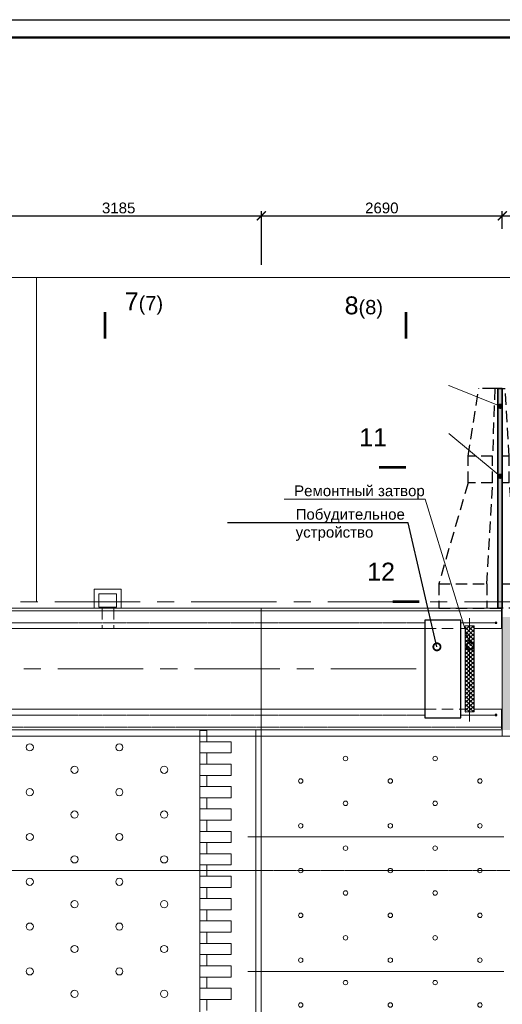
# Model space of a CAD drawing. Header units: millimetres. Extents: x -103517 to 366304, y 155051 to 387784.
# Tile 10 of 15: x 96977 to 110446, y 360316 to 387784. Entities that reach past the tile are written whole.
import ezdxf
from ezdxf import colors
from ezdxf.entities.mleader import LeaderData, LeaderLine
from ezdxf.enums import TextEntityAlignment as Align
from ezdxf.math import Vec2, Vec3

# ---------------------------------------------------------------- set-up
doc = ezdxf.new("R2010")
doc.units = ezdxf.units.MM
doc.header["$LTSCALE"] = 5
for name, pattern in [('CENTER', [50.8, 31.75, -6.35, 6.35, -6.35]), ('HIDDEN', [9.525, 6.35, -3.175]), ('осевая', [50.8, 31.75, -6.35, 6.35, -6.35]), ('фантом', [63.5, 31.75, -6.35, 6.35, -6.35, 6.35, -6.35])]:
    doc.linetypes.add(name, pattern=pattern)
for name, color, linetype, lineweight in [('Бетон', 7, 'Continuous', 35), ('бетон_35', 7, 'Continuous', 35), ('Металл', 1, 'Continuous', 30), ('Отдел_Бетон основной', 7, 'Continuous', 35), ('Отдел_Выноски(стрелка)', 7, 'Continuous', 15), ('Отдел_Выноски(точка)', 7, 'Continuous', 15), ('Отдел_Оси', 1, 'осевая', 15), ('Отдел_Разрезы. Сечения. Узлы', 7, 'Continuous', 15), ('текст', 7, 'Continuous', 25)]:
    doc.layers.add(name, color=color, linetype=linetype, lineweight=lineweight)
for name, color, linetype in [('Оси', 1, 'осевая'), ('Размеры', 7, 'Continuous'), ('штамп(текст)', 7, 'Continuous')]:
    doc.layers.add(name, color=color, linetype=linetype)
doc.styles.add('arial', font='arial.ttf')
doc.styles.get("Standard").update_dxf_attribs({"font": 'arial.ttf'})
doc.styles.add('аrial', font='arial.ttf')
doc.styles.add('ариал 0.9', font='arial.ttf', dxfattribs={"width": 0.9})
doc.linetypes.add('ограждение1', pattern='A,6.35,-2.54,[133,ltypeshp.shx,S=2.54,R=0,X=-2.54,Y=0],-2.54,25.4', length=36.83)
doc.dimstyles.new('400', dxfattribs={"dimscale": 100, "dimtxt": 3, "dimasz": 2.5, "dimexe": 1.25, "dimexo": 0.625, "dimtad": 1, "dimdec": 0, "dimlfac": 4, "dimtxsty": 'arial', "dimblk": 'ARCHTICK', "dimcen": 2.5, "dimadec": 0, "dimazin": 0, "dimtfac": 1, "dimtdec": 0, "dimtmove": 1, "dimatfit": 3, "dimldrblk": 'ARCHTICK', "dimfxl": 1, "dimtfill": 1, "dimarcsym": 0})

# ---------------------------------------------------------------- blocks, each defined once
blk = doc.blocks.new('_ArchTick')
at = {"color": 0, "linetype": 'ByBlock', "const_width": 0.15}
blk.add_lwpolyline([(-0.5, -0.5), (0.5, 0.5)], dxfattribs=at)
blk = doc.blocks.new('*D93')
at = {"layer": 'Defpoints', "color": 0, "transparency": 16777216}
for p in [(103721, 382315), (95758, 380906), (103721, 380887)]:
    blk.add_point(p, dxfattribs=at)
at = {"layer": 'Размеры', "color": 0, "lineweight": -2, "transparency": 16777216}
for p, q in [((95758, 380969), (95758, 382440)), ((103721, 380949), (103721, 382440)), ((95758, 382315), (103721, 382315))]:
    blk.add_line(p, q, dxfattribs=at)
at = {"layer": 'Размеры', "color": 0, "lineweight": -2, "transparency": 16777216, "xscale": 250, "yscale": 250, "zscale": 250, "rotation": 180}
blk.add_blockref('_ArchTick', (95758, 382315), dxfattribs=at)
at = {"layer": 'Размеры', "color": 0, "lineweight": -2, "transparency": 16777216, "xscale": 250, "yscale": 250, "zscale": 250}
blk.add_blockref('_ArchTick', (103721, 382315), dxfattribs=at)
at = {"layer": 'Размеры', "color": 0, "transparency": 16777216, "insert": (99739, 382530), "char_height": 300, "attachment_point": 5, "style": 'arial', "bg_fill": 3, "box_fill_scale": 1.1, "bg_fill_color": 256, "bg_fill_true_color": 13158600, "bg_fill_transparency": 0}
blk.add_mtext('3185', dxfattribs=at)
blk = doc.blocks.new('*D89')
at = {"layer": 'Defpoints', "color": 0, "transparency": 16777216}
for p in [(116883, 382315), (110446, 381890), (116883, 380590)]:
    blk.add_point(p, dxfattribs=at)
at = {"layer": 'Размеры', "color": 0, "lineweight": -2, "transparency": 16777216}
for p, q in [((110446, 381952), (110446, 382440)), ((116883, 380652), (116883, 382440)), ((110446, 382315), (116883, 382315))]:
    blk.add_line(p, q, dxfattribs=at)
at = {"layer": 'Размеры', "color": 0, "lineweight": -2, "transparency": 16777216, "xscale": 250, "yscale": 250, "zscale": 250, "rotation": 180}
blk.add_blockref('_ArchTick', (110446, 382315), dxfattribs=at)
at = {"layer": 'Размеры', "color": 0, "lineweight": -2, "transparency": 16777216, "xscale": 250, "yscale": 250, "zscale": 250}
blk.add_blockref('_ArchTick', (116883, 382315), dxfattribs=at)
at = {"layer": 'Размеры', "color": 0, "transparency": 16777216, "insert": (113664, 382530), "char_height": 300, "attachment_point": 5, "style": 'arial', "bg_fill": 3, "box_fill_scale": 1.1, "bg_fill_color": 256, "bg_fill_true_color": 13158600, "bg_fill_transparency": 0}
blk.add_mtext('2575', dxfattribs=at)
blk = doc.blocks.new('_DotSmall')
at = {"color": 0, "linetype": 'ByBlock', "const_width": 0.5}
blk.add_lwpolyline([(-0.0625, 0, 1), (0.0625, 0, 1)], format="xyb", close=True, dxfattribs=at)
blk = doc.blocks.new('*D82')
at = {"layer": 'Defpoints', "color": 0, "transparency": 16777216}
for p in [(110446, 382315), (110446, 381890), (103721, 380887)]:
    blk.add_point(p, dxfattribs=at)
at = {"layer": 'Размеры', "color": 0, "lineweight": -2, "transparency": 16777216}
for p, q in [((103721, 380949), (103721, 382440)), ((110446, 381952), (110446, 382440)), ((103721, 382315), (110446, 382315))]:
    blk.add_line(p, q, dxfattribs=at)
at = {"layer": 'Размеры', "color": 0, "lineweight": -2, "transparency": 16777216, "xscale": 250, "yscale": 250, "zscale": 250, "rotation": 180}
blk.add_blockref('_ArchTick', (103721, 382315), dxfattribs=at)
at = {"layer": 'Размеры', "color": 0, "lineweight": -2, "transparency": 16777216, "xscale": 250, "yscale": 250, "zscale": 250}
blk.add_blockref('_ArchTick', (110446, 382315), dxfattribs=at)
at = {"layer": 'Размеры', "color": 0, "transparency": 16777216, "insert": (107083, 382530), "char_height": 300, "attachment_point": 5, "style": 'arial', "bg_fill": 3, "box_fill_scale": 1.1, "bg_fill_color": 256, "bg_fill_true_color": 13158600, "bg_fill_transparency": 0}
blk.add_mtext('2690', dxfattribs=at)
blk = doc.blocks.new('*U81')
at = {"lineweight": 30}
blk.add_hatch(color=254, dxfattribs=at).paths.add_polyline_path([(-2838, -638), (-2838, -513), (3288, -513), (3288, -638)])
at = {"linetype": 'HIDDEN', "lineweight": 25, "ltscale": 10}
for p, q in [((-2163, 1138), (-2838, 1138)), ((-2838, 1138), (-2838, -513)), ((-2163, 1138), (-2163, -205)), ((650, 319), (-2163, 1138)), ((650, -366), (650, 319)), ((650, 319), (1400, 319)), ((1400, -366), (1400, 319)), ((1400, 319), (3288, 15)), ((3288, -401), (3288, 15)), ((-2163, -205), (-2838, -205)), ((-2163, -205), (650, -366)), ((650, -366), (1401, -366)), ((3288, -425), (1401, -366)), ((3288, -513), (3288, -401)), ((-2838, -1138), (-2838, -638)), ((-2163, -638), (-2163, -1138)), ((650, -831), (650, -638)), ((1400, -831), (1400, -638)), ((1400, -831), (3288, -716)), ((3288, -638), (3288, -716)), ((-2163, -1138), (650, -831)), ((650, -831), (1400, -831)), ((-2163, -1138), (-2838, -1138))]:
    blk.add_line(p, q, dxfattribs=at)
at = {"layer": 'Бетон', "color": 7}
for p, q in [((-2838, -513), (3288, -513)), ((3288, -513), (3288, -638)), ((-2163, -638), (-2838, -638)), ((-2163, -638), (650, -638)), ((650, -638), (3288, -638))]:
    blk.add_line(p, q, dxfattribs=at)
at = {"layer": 'бетон_35'}
blk.add_line((-2838, -638), (-2838, -513), dxfattribs=at)
blk = doc.blocks.new('*U76')
at = {"color": 0, "linetype": 'ByBlock', "lineweight": -2, "transparency": 16777216}
blk.add_blockref('*U81', (0, 0), dxfattribs=at)
blk = doc.blocks.new('_Dot')
at = {"color": 0, "linetype": 'ByBlock', "lineweight": -2}
blk.add_line((-0.5, 0), (-1, 0), dxfattribs=at)
at = {"color": 0, "linetype": 'ByBlock', "const_width": 0.5}
blk.add_lwpolyline([(-0.25, 0, 1), (0.25, 0, 1)], format="xyb", close=True, dxfattribs=at)
blk = doc.blocks.new('*U115')
blk.add_lwpolyline([(5, -5), (-1256, -5), (-1256, 589), (5, 589)], close=True)
at = {"lineweight": 50}
blk.add_lwpolyline([(0, 0), (-1236, 0), (-1236, 584), (0, 584)], close=True, dxfattribs=at)
at = {"style": 'arial'}
blk.add_attdef('ФОРМАТ', (-36, -3.63), '', height=2.5, dxfattribs=at)
at = {"layer": 'штамп(текст)', "style": 'arial', "flags": 4}
for tag, height, p in [('Номер', 5, (-60.62, 47.59)), ('Стадия', 3.5, (-42.7, 18.69)), ('Лист', 3.5, (-27.97, 18.69)), ('Листов', 3.5, (-9.45, 18.69)), ('Отдел', 1.8, (-23.21, 1.04)), ('Год', 1.8, (-6.88, 1.05))]:
    blk.add_attdef(tag, text='', height=height, dxfattribs=at).set_placement(p, align=Align.CENTER)
at = {"layer": 'штамп(текст)', "lineweight": 30, "flags": 104}
blk.add_attdef('Объект', text='', height=3.5, dxfattribs=at).set_placement((-60.79, 39.49), align=Align.TOP_CENTER)
at = {"layer": 'штамп(текст)', "style": 'arial', "flags": 4}
for tag, p in [('Разраб', (-164.12, 26.34)), ('Пров', (-164.12, 21.4)), ('Утвердил1', (-184.87, 11.1)), ('Нач.отд', (-164.12, 10.85)), ('Нк', (-164.12, 6.4)), ('Утвердил', (-184.87, 0.96)), ('ФИО_утв', (-164.12, 1.09))]:
    blk.add_attdef(tag, p, '', height=2.5, dxfattribs=at)
at = {"layer": 'штамп(текст)', "lineweight": 30, "flags": 104}
for tag, p in [('Комплект', (-84.04, 22.95)), ('НазваниеЛиста', (-84.91, 8.24))]:
    blk.add_attdef(tag, text='', height=3.5, dxfattribs=at).set_placement(p, align=Align.MIDDLE_CENTER)

msp = doc.modelspace()

# ---------------------------------------------------------------- hatches: boundary and pattern name
at = {"lineweight": 30}
h = msp.add_hatch(color=254, dxfattribs=at)
h.dxf.hatch_style = 1
edge = h.paths.add_edge_path()
edge.add_line((110445.6, 377496.5), (110320.6, 377496.5))
edge.add_line((110320.6, 377496.5), (110320.6, 371371.5))
edge.add_line((110320.6, 371371.5), (110445.6, 371371.5))
edge.add_line((110445.6, 371371.5), (110445.6, 372046.5))
edge.add_line((110445.6, 372046.5), (110445.6, 374859))
edge.add_line((110445.6, 374859), (110445.6, 377046.5))
edge = h.paths.add_edge_path(flags=16)
edge.add_arc((110376, 373666.3), 18.8, 0, 360)
h = msp.add_hatch(color=254, dxfattribs=at)
h.dxf.hatch_style = 1
h.paths.add_polyline_path([(117184.9, 369582.1), (118396.5, 369582.1), (118396.5, 368982.1), (117184.9, 368982.1)], flags=16)
h.paths.add_polyline_path([(123320.6, 371121.4), (123320.6, 367971.5), (110445.6, 367971.4), (110445.6, 371121.4)])
at = {"ltscale": 100}
h = msp.add_hatch(dxfattribs=at)
h.set_pattern_fill('ANSI37', color=1, scale=25, angle=90)
h.set_pattern_definition([(135, (-24185.86, 268921.744), (-56.1266, -56.1266), []), (225, (-24185.86, 268921.744), (56.1266, -56.1266), [])])
h.paths.add_polyline_path([(109409.4, 369671.5), (109409.4, 368471.5), (109659.4, 368471.5), (109659.4, 369671.5)])
h.paths.add_polyline_path([(109409.4, 370871.5), (109409.4, 370417.6), (109516.5, 370328.7, -1), (109554.9, 370296.8, -1), (109516.5, 370328.7), (109409.4, 370417.6), (109409.4, 369671.5), (109659.4, 369671.5), (109659.4, 370871.5)])

# ---------------------------------------------------------------- linework, layer by layer
at = {"lineweight": 15}
for q in [(102358.1, 371371.5), (99058.1, 371371.5)]:
    msp.add_line((95758.1, 371371.5), q, dxfattribs=at)
at = {"linetype": 'HIDDEN', "lineweight": 15, "ltscale": 10}
for p, q in [((110945.6, 371371.5), (108670.6, 371371.5)), ((110445.6, 371371.5), (110445.6, 371071.5))]:
    msp.add_line(p, q, dxfattribs=at)
at = {"lineweight": 20}
msp.add_lwpolyline([(97442.9, 371544.6), (97442.9, 380589.6)], dxfattribs=at)
at = {"layer": 'Бетон', "lineweight": 20}
for p, q in [((99058.1, 371896.5), (99808.1, 371896.5)), ((99058.1, 371896.5), (99058.1, 371371.5)), ((99808.1, 371896.5), (99808.1, 371371.5)), ((95178.1, 371371.5), (110320.6, 371371.5)), ((103720.6, 345609), (103720.6, 371371.5)), ((110445.6, 367796.5), (110445.6, 371371.5)), ((95177.2, 371296.5), (110444.7, 371296.5)), ((109409.4, 370871.5), (109409.4, 368471.5)), ((109409.4, 370871.5), (109659.4, 370871.5)), ((109659.4, 370871.5), (109659.4, 368471.5)), ((95178.1, 370796.5), (108284.4, 370796.5)), ((109284.4, 370796.5), (109409.4, 370796.5)), ((109659.4, 370796.5), (110445.6, 370796.5)), ((95178.1, 368546.5), (108284.4, 368546.5)), ((109284.4, 368546.5), (109409.4, 368546.5)), ((109409.4, 368471.5), (109659.4, 368471.5)), ((110445.6, 368546.5), (109659.4, 368546.5)), ((95758.1, 367971.5), (110445.6, 367971.4)), ((108658.1, 367971.5), (95758.1, 367971.5)), ((102008.1, 345734), (102008.1, 367971.5)), ((102195.6, 367952.7), (102008.1, 367952.7)), ((102195.6, 367640.2), (102195.6, 367952.7)), ((103570.6, 345734), (103570.6, 367971.5)), ((102195.6, 367015.2), (102195.6, 367327.7)), ((102195.6, 366390.2), (102195.6, 366702.7)), ((102195.6, 365765.2), (102195.6, 366077.7)), ((102195.6, 365140.2), (102195.6, 365452.7)), ((102195.6, 364515.2), (102195.6, 364827.7)), ((110445.6, 364984), (103720.6, 364984)), ((95758.1, 364046.5), (102008.1, 364046.5)), ((102195.6, 363890.2), (102195.6, 364202.7)), ((102195.6, 363265.2), (102195.6, 363577.7)), ((102195.6, 362640.2), (102195.6, 362952.7)), ((102195.6, 362015.2), (102195.6, 362327.7)), ((102195.6, 361390.2), (102195.6, 361702.7)), ((110445.6, 361234), (103720.6, 361234)), ((102195.6, 360765.2), (102195.6, 361077.7)), ((102195.6, 360140.2), (102195.6, 360452.7))]:
    msp.add_line(p, q, dxfattribs=at)
at = {"layer": 'Бетон', "color": 7, "linetype": 'HIDDEN', "lineweight": 20, "ltscale": 10}
for p, q in [((99283.1, 371371.5), (99283.1, 370796.5)), ((99606.9, 371371.5), (99606.9, 370796.5))]:
    msp.add_line(p, q, dxfattribs=at)
at = {"layer": 'Бетон', "linetype": 'HIDDEN', "lineweight": 20, "ltscale": 10}
for p, q in [((108284.4, 370796.5), (109120.6, 370796.5)), ((108284.4, 368546.5), (109284.4, 368546.5))]:
    msp.add_line(p, q, dxfattribs=at)
at = {"layer": 'Бетон', "color": 7, "lineweight": 20}
msp.add_line((95758.1, 367796.5), (123320.6, 367796.5), dxfattribs=at)
at = {"layer": 'Бетон', "lineweight": 20}
for points in [[(99183.1, 371771.5), (99683.1, 371771.5), (99683.1, 371396.5), (99183.1, 371396.5)], [(102008.1, 367327.7), (102008.1, 367640.2), (102883.1, 367640.2), (102883.1, 367327.7)], [(102008.1, 366702.7), (102008.1, 367015.2), (102883.1, 367015.2), (102883.1, 366702.7)], [(102008.1, 366077.7), (102008.1, 366390.2), (102883.1, 366390.2), (102883.1, 366077.7)], [(102008.1, 365452.7), (102008.1, 365765.2), (102883.1, 365765.2), (102883.1, 365452.7)], [(102008.1, 364827.7), (102008.1, 365140.2), (102883.1, 365140.2), (102883.1, 364827.7)], [(102008.1, 364202.7), (102008.1, 364515.2), (102883.1, 364515.2), (102883.1, 364202.7)], [(102008.1, 363577.7), (102008.1, 363890.2), (102883.1, 363890.2), (102883.1, 363577.7)], [(102008.1, 362952.7), (102008.1, 363265.2), (102883.1, 363265.2), (102883.1, 362952.7)], [(102008.1, 362327.7), (102008.1, 362640.2), (102883.1, 362640.2), (102883.1, 362327.7)], [(102008.1, 361702.7), (102008.1, 362015.2), (102883.1, 362015.2), (102883.1, 361702.7)], [(102008.1, 361077.7), (102008.1, 361390.2), (102883.1, 361390.2), (102883.1, 361077.7)], [(102008.1, 360452.7), (102008.1, 360765.2), (102883.1, 360765.2), (102883.1, 360452.7)]]:
    msp.add_lwpolyline(points, close=True, dxfattribs=at)
at = {"layer": 'Бетон', "lineweight": 15}
for centre, radius in [((97258.1, 367484), 100), ((99758.1, 367484), 100), ((106070.6, 367171.5), 62.5), ((108570.6, 367171.5), 62.5), ((98508.1, 366859), 100), ((101008.1, 366859), 100), ((104820.6, 366546.5), 62.5), ((107320.6, 366546.5), 62.5), ((109820.6, 366546.5), 62.5), ((97258.1, 366234), 100), ((99758.1, 366234), 100), ((106070.6, 365921.5), 62.5), ((108570.6, 365921.5), 62.5), ((98508.1, 365609), 100), ((101008.1, 365609), 100), ((104820.6, 365296.5), 62.5), ((107320.6, 365296.5), 62.5), ((109820.6, 365296.5), 62.5), ((97258.1, 364984), 100), ((99758.1, 364984), 100), ((106070.6, 364671.5), 62.5), ((108570.6, 364671.5), 62.5), ((98508.1, 364359), 100), ((101008.1, 364359), 100), ((104820.6, 364046.5), 62.5), ((107320.6, 364046.5), 62.5), ((109820.6, 364046.5), 62.5), ((97258.1, 363734), 100), ((99758.1, 363734), 100), ((106070.6, 363421.5), 62.5), ((108570.6, 363421.5), 62.5), ((98508.1, 363109), 100), ((101008.1, 363109), 100), ((104820.6, 362796.5), 62.5), ((107320.6, 362796.5), 62.5), ((109820.6, 362796.5), 62.5), ((97258.1, 362484), 100), ((99758.1, 362484), 100), ((106070.6, 362171.5), 62.5), ((108570.6, 362171.5), 62.5), ((98508.1, 361859), 100), ((101008.1, 361859), 100), ((104820.6, 361546.5), 62.5), ((107320.6, 361546.5), 62.5), ((109820.6, 361546.5), 62.5), ((97258.1, 361234), 100), ((99758.1, 361234), 100), ((106070.6, 360921.5), 62.5), ((108570.6, 360921.5), 62.5), ((98508.1, 360609), 100), ((101008.1, 360609), 100), ((104820.6, 360296.5), 62.5), ((107320.6, 360296.5), 62.5), ((109820.6, 360296.5), 62.5)]:
    msp.add_circle(centre, radius, dxfattribs=at)
at = {"layer": 'Металл', "linetype": 'ограждение1', "lineweight": 15, "ltscale": 2}
for p, q in [((110420.6, 370796.5), (110420.6, 371346.5)), ((110420.6, 367996.5), (110420.6, 368546.5))]:
    msp.add_line(p, q, dxfattribs=at)
at = {"layer": 'Металл', "lineweight": 30}
for points in [[(108284.4, 368309), (109284.4, 368309), (109284.4, 371034), (108284.4, 371034)], [(110245.6, 370959), (110245.6, 370946.5), (110295.6, 370946.5), (110295.6, 370971.5), (110245.6, 370971.5)], [(110245.6, 368384), (110245.6, 368371.5), (110295.6, 368371.5), (110295.6, 368396.5), (110245.6, 368396.5)]]:
    msp.add_lwpolyline(points, close=True, dxfattribs=at)
at = {"layer": 'Оси', "lineweight": 15, "ltscale": 5}
msp.add_line((109534.4, 368208.2), (109534.4, 371091.7), dxfattribs=at)
at = {"layer": 'Оси', "linetype": 'осевая', "lineweight": 15, "ltscale": 0.1}
for p, q in [((95178.1, 370959), (108284.4, 370959)), ((95178.1, 368384), (108284.4, 368384)), ((95758.1, 368046.5), (110420.6, 368046.5)), ((127007.8, 364046.5), (78135.8, 364046.5))]:
    msp.add_line(p, q, dxfattribs=at)
at = {"layer": 'Оси', "linetype": 'фантом', "lineweight": 15, "ltscale": 10}
for p, q in [((109284.4, 370959), (110245.6, 370959)), ((109284.4, 368384), (110245.6, 368384))]:
    msp.add_line(p, q, dxfattribs=at)
at = {"layer": 'Отдел_Бетон основной', "lineweight": 20}
msp.add_line((110445.6, 371371.5), (110320.6, 371371.5), dxfattribs=at)
at = {"layer": 'Отдел_Оси', "color": 1, "linetype": 'CENTER', "ltscale": 15}
for p, q in [((127007.8, 371546.5), (78135.6, 371546.5)), ((107161.9, 371371.5), (87110.4, 371371.5)), ((82803, 369671.5), (108408.1, 369671.5)), ((127007.8, 367796.5), (78135.8, 367796.5)), ((103347.6, 364984), (110720.6, 364984)), ((103347.6, 361234), (110720.6, 361234))]:
    msp.add_line(p, q, dxfattribs=at)
at = {"layer": 'Отдел_Разрезы. Сечения. Узлы'}
for points in [[(107756.9, 375296.7, 75, 75, 0), (107006.9, 375296.6, 75, 75, 0), (107256.9, 375296.6, 0, 100, 0), (107256.9, 375796.6, 0, 0, 0), (107256.8, 376546.6, 0, 0, 0)], [(108131.9, 371546.5, 75, 75, 0), (107381.9, 371546.4, 75, 75, 0), (107631.9, 371546.4, 0, 100, 0), (107631.9, 372046.4, 0, 0, 0), (107631.8, 372796.4, 0, 0, 0)]]:
    msp.add_lwpolyline(points, format="xyseb", dxfattribs=at)
at = {"layer": 'текст'}
for points in [[(99356.2, 378880.8, 75, 75, 0), (99356.8, 379630.8, 75, 75, 0), (99356.6, 379380.8, 0, 100, 0), (99856.6, 379380.5, 0, 0, 0), (100606.6, 379379.9, 0, 0, 0)], [(107754.5, 378880.8, 75, 75, 0), (107754, 379630.8, 75, 75, 0), (107754.2, 379380.8, 0, 100, 0), (107254.2, 379380.5, 0, 0, 0), (106504.2, 379379.9, 0, 0, 0)]]:
    msp.add_lwpolyline(points, format="xyseb", dxfattribs=at)

# ---------------------------------------------------------------- block references
at = {"rotation": 90}
msp.add_blockref('*U76', (109808.1, 374209), dxfattribs=at)

# ---------------------------------------------------------------- texts
at = {"char_height": 500, "style": 'аrial'}
for s, insert, attachment_point in [('7{\\H0.8x;(7)}', (99908.4, 380173.4), 1), ('8{\\H0.8x;(8)}', (107116.6, 380064.5), 3)]:
    msp.add_mtext_dynamic_manual_height_columns(s, width=3148.469, gutter_width=12.5, heights=[0], dxfattribs=dict(at, insert=insert, attachment_point=attachment_point))
at = {"layer": 'Отдел_Разрезы. Сечения. Узлы', "style": 'ариал 0.9'}
for s, p in [('11', (106451.5, 375886, 1507.3)), ('12', (106674, 372135.8, 1507.3))]:
    msp.add_text(s, height=500, dxfattribs=at).set_placement(p)

# ---------------------------------------------------------------- dimensions: what is measured, and where the dimension line sits
at = {"layer": 'Размеры'}
dim = msp.add_linear_dim(base=(103720.6, 382314.5), p1=(95758.1, 380906), p2=(103720.6, 380886.8), dimstyle='400', override={"dimlfac": 0.4}, dxfattribs=at)
dim.commit()
dim.dimension.update_dxf_attribs({"geometry": '*D93', "text_midpoint": (99739.4, 382530.3)})
dim = msp.add_linear_dim(base=(116883.1, 382314.5), p1=(110445.6, 381889.8), p2=(116883.1, 380589.6), angle=180, dimstyle='400', override={"dimlfac": 0.4}, dxfattribs=at)
dim.commit()
dim.dimension.update_dxf_attribs({"geometry": '*D89', "text_midpoint": (113664.4, 382530.2)})

# ---------------------------------------------------------------- leaders
at = {"layer": 'Отдел_Выноски(стрелка)'}
ml = msp.add_multileader_mtext('Standard', dxfattribs=at)
ml.set_content('Побудительное устройство', color=256, style='arial')
ml.set_leader_properties()
ml.set_arrow_properties(name='DOTSMALL')
ml.build(insert=Vec2(0, 0))
ml.multileader.update_dxf_attribs({"text_left_attachment_type": 6, "text_right_attachment_type": 6, "dogleg_length": 3841.7, "arrow_head_size": 400})
ctx = ml.context
ctx.base_point, ctx.char_height, ctx.arrow_head_size, ctx.plane_origin = Vec3(104676.3, 373746.9), 300, 400, Vec3(102719, 377043.6)
ctx.left_attachment, ctx.right_attachment = 6, 6
notes = []
notes.append((ctx, [(1, (1, 1, 0), (107814.9, 373746.9), (-1, 0), 136.6, [(0, [(108620.5, 370288.7)], 0, [])])]))
ctx.mtext.insert, ctx.mtext.width, ctx.mtext.flow_direction = Vec3(104678.3, 374135.1), 4849.378, 5
at = {"layer": 'Отдел_Выноски(точка)'}
ml = msp.add_multileader_mtext('Standard', dxfattribs=at)
ml.set_content('', color=256, style='arial')
ml.set_leader_properties(color=256, linetype='ByLayer', lineweight=-1)
ml.set_arrow_properties(name='DOT')
ml.build(insert=Vec2(0, 0))
ml.multileader.update_dxf_attribs({"text_left_attachment_type": 6, "text_right_attachment_type": 6, "arrow_head_size": 150})
ctx = ml.context
ctx.base_point, ctx.char_height, ctx.arrow_head_size, ctx.plane_origin, ctx.plane_x_axis, ctx.plane_y_axis = Vec3(108954.7, 377585.8), 300, 150, Vec3(108935.6, 376722.4), Vec3(0, 1), Vec3(-1, 0)
ctx.left_attachment, ctx.right_attachment, ctx.text_align_type = 6, 6, 2
notes.append((ctx, [(0, (1, 1, 0), (108954.7, 377577.8), (0, 1), 8, [(0, [(110388.1, 377000.5)], 0, [])])]))
ctx.mtext.insert, ctx.mtext.text_direction, ctx.mtext.rotation, ctx.mtext.alignment, ctx.mtext.flow_direction = Vec3(108654.7, 377587.8), Vec3(0, 1), 1.5707963, 3, 5
ml = msp.add_multileader_mtext('Standard', dxfattribs=at)
ml.set_content('', color=256, style='arial')
ml.set_leader_properties(color=256, linetype='ByLayer', lineweight=-1)
ml.set_arrow_properties(name='DOT')
ml.build(insert=Vec2(0, 0))
ml.multileader.update_dxf_attribs({"has_dogleg": 0, "text_left_attachment_type": 6, "text_right_attachment_type": 6, "arrow_head_size": 150})
ctx = ml.context
ctx.base_point, ctx.char_height, ctx.arrow_head_size, ctx.plane_origin, ctx.plane_x_axis, ctx.plane_y_axis = Vec3(108954.7, 376241.3), 300, 150, Vec3(107538.8, 374809.5), Vec3(-0.0040804, 0.9999917), Vec3(-0.9999917, -0.0040804)
ctx.left_attachment, ctx.right_attachment, ctx.text_align_type = 6, 6, 2
notes.append((ctx, [(0, (1, 1, 0), (108957.2, 375641.3), (-0.0040804, 0.9999917), 600, [(0, [(110385.9, 375048.5)], 0, [])])]))
ctx.mtext.insert, ctx.mtext.text_direction, ctx.mtext.rotation, ctx.mtext.alignment, ctx.mtext.flow_direction = Vec3(108654.7, 376242), Vec3(-0.0040804, 0.9999917), 1.5748768, 3, 5
ml = msp.add_multileader_mtext('Standard', dxfattribs=at)
ml.set_content(' Ремонтный затвор', color=256, style='arial')
ml.set_leader_properties(color=256, linetype='ByLayer', lineweight=-1)
ml.set_arrow_properties(name='DOTSMALL')
ml.build(insert=Vec2(0, 0))
ml.multileader.update_dxf_attribs({"text_left_attachment_type": 6, "text_right_attachment_type": 6, "arrow_head_size": 400})
ctx = ml.context
ctx.base_point, ctx.char_height, ctx.arrow_head_size, ctx.plane_origin = Vec3(104533.8, 374408.3), 300, 400, Vec3(121746.1, 372034.4)
ctx.left_attachment, ctx.right_attachment, ctx.text_align_type = 6, 6, 2
notes.append((ctx, [(1, (1, 1, 0), (108291.9, 374408.3), (-1, 0), 8, [(0, [(109550.5, 370312.7)], 0, [])])]))
ctx.mtext.insert, ctx.mtext.width, ctx.mtext.defined_height, ctx.mtext.alignment, ctx.mtext.flow_direction = Vec3(108281.9, 374791.6), 9846.481, 2429.2, 3, 5
for ctx, leaders in notes:
    for number, flags, end, landing, length, lines in leaders:
        leader = LeaderData()
        leader.index, (leader.has_last_leader_line, leader.has_dogleg_vector, leader.attachment_direction) = number, flags
        leader.last_leader_point, leader.dogleg_vector, leader.dogleg_length = Vec3(end), Vec3(landing), length
        for number, points, colour, breaks in lines:
            line = LeaderLine()
            line.index, line.vertices, line.color, line.breaks = number, Vec3.list(points), colors.encode_raw_color(colour), breaks
            leader.lines.append(line)
        ctx.leaders.append(leader)

# ---------------------------------------------------------------- next in the draw order: dimensions: what is measured, and where the dimension line sits
at = {"layer": 'Размеры'}
dim = msp.add_linear_dim(base=(110445.6, 382314.5), p1=(103720.6, 380886.8), p2=(110445.6, 381889.8), angle=180, dimstyle='400', override={"dimlfac": 0.4}, dxfattribs=at)
dim.commit()
dim.dimension.update_dxf_attribs({"geometry": '*D82', "text_midpoint": (107083.1, 382530.2)})

# ---------------------------------------------------------------- next in the draw order: linework, layer by layer
at = {"lineweight": 20, "ltscale": 5}
msp.add_lwpolyline([(82483.6, 380589.6), (90365.6, 380589.6), (90440.6, 380964.6), (90590.6, 380214.6), (90665.6, 380589.6), (125544.3, 380589.6)], dxfattribs=at)

# ---------------------------------------------------------------- next in the draw order: block references
at = {"lineweight": -3, "xscale": 100, "yscale": 100, "zscale": 100}
msp.add_blockref('*U115', (151023.4, 328883.7), dxfattribs=at)

doc.saveas('drawing.dxf')
